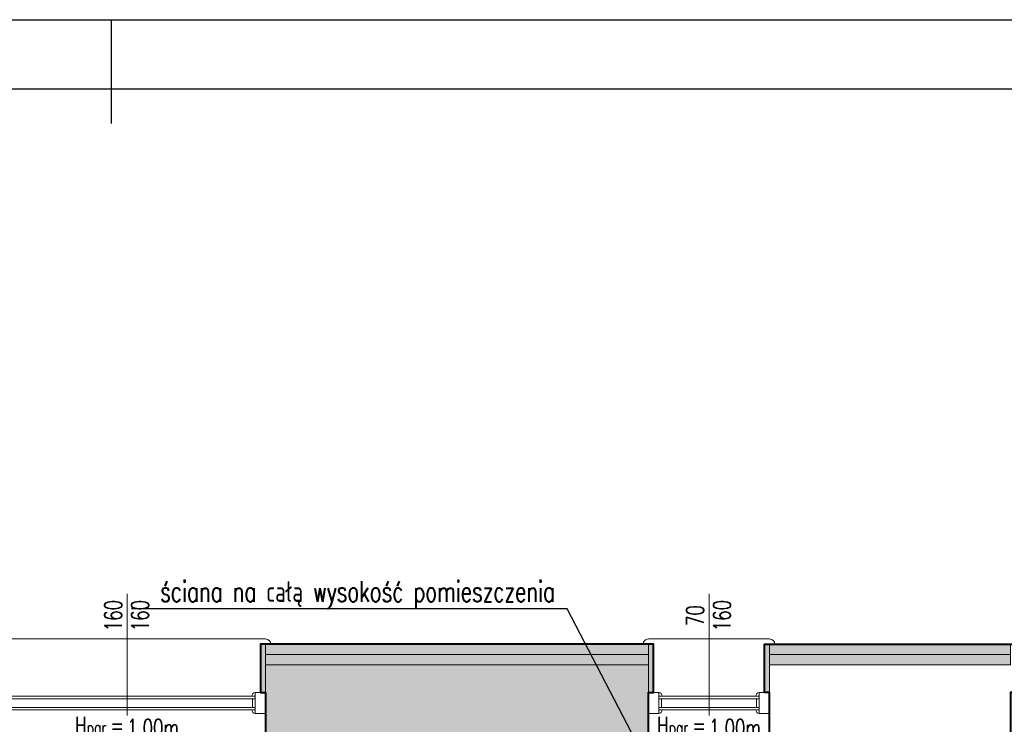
# Model space of a CAD drawing. Header units: millimetres. Extents: x 49320 to 60117, y -4209 to 20568.
# Tile 10 of 252: x 51368 to 51936, y -1646 to -1239. Entities that reach past the tile are written whole.
import ezdxf
from ezdxf import colors
from ezdxf.entities.mleader import LeaderData, LeaderLine
from ezdxf.enums import TextEntityAlignment as Align
from ezdxf.math import Vec2, Vec3

# ---------------------------------------------------------------- set-up
doc = ezdxf.new("R2010")
doc.units = ezdxf.units.MM
for name, color, linetype, lineweight, true_color in [('_AA opisy proj', 7, 'Continuous', 25, 0x0000fa), ('_HD-KRESKOWANIE_PEŁNE', 7, 'Continuous', 0, 0xbfbfbf), ('_HD-PRZEKRÓJ_BUDOWLANA', 7, 'Continuous', 40, 0x616161)]:
    doc.layers.add(name, color=color, linetype=linetype, lineweight=lineweight, true_color=true_color)
for name, color, linetype, lineweight in [('_HD-OCIEPLENIE', 251, 'BATTING', 0), ('_HD-OKNA', 251, 'Continuous', 0), ('_HD-OPISY', 251, 'Continuous', 0), ('_HD-SZKŁO_WIDOK', 251, 'Continuous', 18), ('_HD-TWORZYWA_SZTUCZNE_WIDOK', 251, 'Continuous', 18), ('M_Ramki do druku', 7, 'Continuous', 25), ('M_Ramki rysunków', 2, 'Continuous', 25)]:
    doc.layers.add(name, color=color, linetype=linetype, lineweight=lineweight)
doc.layers.add('M_Ramki markery', color=1, linetype='Continuous')
doc.layers.add('RAMKA', color=3, linetype='Continuous')
doc.styles.add('_HD_Romans', font='romans.shx', dxfattribs={"width": 0.7, "height": 18})
doc.styles.add('MCAD_TS', font='GENISO.SHX', dxfattribs={"width": 0.8})
doc.linetypes.add('BATTING', pattern='A,0.00254,-2.54,[134,ltypeshp.shx,S=2.54,R=0,X=-2.54,Y=0],-5.08,[134,ltypeshp.shx,S=2.54,R=180,X=2.54,Y=0],-2.54', length=10.16254)

# ---------------------------------------------------------------- blocks, each defined once
blk = doc.blocks.new('*U10')
at = {"layer": '_HD-OPISY'}
for p, q in [((80, -13), (80, 13.24)), ((80, -57), (80, -13))]:
    blk.add_line(p, q, dxfattribs=at)
at = {"layer": '_HD-SZKŁO_WIDOK'}
for p, q in [((154, 10), (6, 10)), ((154, 8.5), (6, 8.5)), ((154, 3.5), (6, 3.5)), ((154, 2), (6, 2))]:
    blk.add_line(p, q, dxfattribs=at)
at = {"layer": '_HD-TWORZYWA_SZTUCZNE_WIDOK'}
for p, q in [((0, 30), (80, 30)), ((80, 30), (160, 30)), ((0, 12), (6, 12)), ((6, 12), (6, 0)), ((160, 12), (154, 12)), ((154, 12), (154, 0)), ((7.5, 8.5), (7.5, 3.5)), ((152.5, 8.5), (152.5, 3.5)), ((0, 0), (6, 0)), ((160, 0), (154, 0)), ((0, -31), (80, -31)), ((160, -31), (80, -31))]:
    blk.add_line(p, q, dxfattribs=at)
for centre, radius, start, end in [((0, 27), 3, 90, 180), ((160, 27), 3, 0, 90), ((6, 10), 2, 0, 90), ((154, 10), 2, 90, 180), ((6, 2), 2, 270, 0), ((154, 2), 2, 180, 270), ((0, -28), 3, 180, 270), ((160, -28), 3, 270, 0)]:
    blk.add_arc(centre, radius, start, end, dxfattribs=at)
at = {"layer": '_HD-OPISY', "insert": (110, 20.24), "char_height": 10, "width": 33.4799, "attachment_point": 4, "rotation": 180, "style": '_HD_Romans'}
blk.add_mtext('\\pxql;H{\\H0.75x;par.}=', dxfattribs=at)
at = {"layer": '_HD-OPISY', "style": '_HD_Romans', "width": 0.7}
blk.add_attdef('PARAPET', text='', height=10, rotation=180, dxfattribs=at).set_placement((80, 20.24), align=Align.MIDDLE_LEFT)
blk.add_attdef('WYSOKOŚĆ', text='', height=10, rotation=270, dxfattribs=at).set_placement((77.5, -44.5), align=Align.TOP_CENTER)
blk.add_attdef('SZEROKOŚĆ', text='', height=10, rotation=270, dxfattribs=at).set_placement((80, -44.5), align=Align.BOTTOM_CENTER)
blk = doc.blocks.new('*U11')
at = {"layer": '_HD-OPISY'}
for p, q in [((35, -13), (35, 13.24)), ((35, -57), (35, -13))]:
    blk.add_line(p, q, dxfattribs=at)
at = {"layer": '_HD-SZKŁO_WIDOK'}
for p, q in [((64, 10), (6, 10)), ((64, 8.5), (6, 8.5)), ((64, 3.5), (6, 3.5)), ((64, 2), (6, 2))]:
    blk.add_line(p, q, dxfattribs=at)
at = {"layer": '_HD-TWORZYWA_SZTUCZNE_WIDOK'}
for p, q in [((0, 30), (35, 30)), ((35, 30), (70, 30)), ((0, 12), (6, 12)), ((6, 12), (6, 0)), ((70, 12), (64, 12)), ((64, 12), (64, 0)), ((7.5, 8.5), (7.5, 3.5)), ((62.5, 8.5), (62.5, 3.5)), ((0, 0), (6, 0)), ((70, 0), (64, 0)), ((0, -31), (35, -31)), ((70, -31), (35, -31))]:
    blk.add_line(p, q, dxfattribs=at)
for centre, radius, start, end in [((0, 27), 3, 90, 180), ((70, 27), 3, 0, 90), ((6, 10), 2, 0, 90), ((64, 10), 2, 90, 180), ((6, 2), 2, 270, 0), ((64, 2), 2, 180, 270), ((0, -28), 3, 180, 270), ((70, -28), 3, 270, 0)]:
    blk.add_arc(centre, radius, start, end, dxfattribs=at)
at = {"layer": '_HD-OPISY', "insert": (65, 20.24), "char_height": 10, "width": 33.4799, "attachment_point": 4, "rotation": 180, "style": '_HD_Romans'}
blk.add_mtext('\\pxql;H{\\H0.75x;par.}=', dxfattribs=at)
at = {"layer": '_HD-OPISY', "style": '_HD_Romans', "width": 0.7}
blk.add_attdef('PARAPET', text='', height=10, rotation=180, dxfattribs=at).set_placement((35, 20.24), align=Align.MIDDLE_LEFT)
blk.add_attdef('WYSOKOŚĆ', text='', height=10, rotation=270, dxfattribs=at).set_placement((32.5, -44.5), align=Align.TOP_CENTER)
blk.add_attdef('SZEROKOŚĆ', text='', height=10, rotation=270, dxfattribs=at).set_placement((35, -44.5), align=Align.BOTTOM_CENTER)
blk = doc.blocks.new('*U554')
at = {"layer": 'M_Ramki do druku'}
blk.add_line((210, 297), (210, 293), dxfattribs=at)
at = {"layer": 'M_Ramki markery'}
blk.add_line((210, 293), (210, 291), dxfattribs=at)
at = {"layer": 'M_Ramki rysunków', "color": 0, "linetype": 'ByBlock', "lineweight": -2}
blk.add_lwpolyline([(20, 4), (20, 293), (506, 293), (506, 4)], close=True, dxfattribs=at)
at = {"layer": 'M_Ramki do druku', "style": 'MCAD_TS', "width": 0.8}
for tag, p in [('KOMENTARZ', (11.543, 30.569)), ('RYSUNEK', (15.279, 30.569)), ('DATA', (19.016, 30.569))]:
    blk.add_attdef(tag, p, '', height=2, rotation=90, dxfattribs=at)

msp = doc.modelspace()

# ---------------------------------------------------------------- hatches: boundary and pattern name
at = {"layer": '_HD-KRESKOWANIE_PEŁNE', "ltscale": 3, "transparency": 33554687}
h = msp.add_hatch(color=256, dxfattribs=at)
h.dxf.hatch_style = 1
h.paths.add_polyline_path([(51691.58, -2295), (51739.01, -2295), (51739.01, -2307), (51722.83, -2307), (51707.83, -2307), (51691.58, -2307), (51680.08, -2307), (51680.08, -2301), (51680.08, -2295), (51683.58, -2295), (51683.58, -2205), (51679.58, -2205), (51677.58, -2205), (51597.58, -2205), (51591.58, -2205), (51591.58, -2295), (51597.08, -2295), (51597.08, -2301), (51597.08, -2307), (51591.58, -2307), (51591.58, -2311), (51546.58, -2311), (51546.58, -2307), (51459.58, -2307), (51459.58, -2301), (51459.58, -2295), (51549.58, -2295), (51549.58, -2109.16), (51549.58, -1812), (51564.58, -1812), (51564.58, -1655), (51512.58, -1655), (51509.58, -1655), (51509.58, -1640), (51509.58, -1628), (51506.58, -1628), (51506.58, -1600), (51509.58, -1600), (51512.58, -1600), (51591.58, -1600), (51727.58, -1600), (51730.58, -1600), (51733.58, -1600), (51733.58, -1628), (51730.58, -1628), (51730.58, -1640), (51730.58, -1655), (51727.58, -1655), (51722.58, -1655), (51722.57, -1655.05), (51714.57, -1655.05), (51714.58, -1655), (51591.58, -1655), (51591.58, -1734), (51591.58, -1744), (51591.58, -1823), (51591.58, -1833), (51591.58, -1870.39), (51591.58, -1897.26), (51591.58, -1907.26), (51591.58, -1912), (51591.58, -1933), (51591.58, -1942.26), (51591.58, -1945.75), (51591.58, -1968.06), (51591.58, -1977.26), (51591.58, -1982.26), (51591.58, -1987.26), (51591.58, -2001), (51659.58, -2001), (51659.58, -2008.44), (51659.58, -2011), (51659.58, -2055), (51659.58, -2067), (51659.58, -2109.16), (51659.58, -2168), (51679.58, -2168), (51691.58, -2168), (51691.58, -2180)])
at = {"layer": '_HD-KRESKOWANIE_PEŁNE', "transparency": 33554687}
h = msp.add_hatch(color=256, dxfattribs=at)
h.dxf.hatch_style = 1
h.paths.add_polyline_path([(51506.58, -1628), (51509.58, -1628), (51509.58, -1600), (51506.58, -1600)])
h = msp.add_hatch(color=256, dxfattribs=at)
h.dxf.hatch_style = 1
h.paths.add_polyline_path([(51506.58, -1628), (51509.58, -1628), (51509.58, -1600), (51506.58, -1600)])
h = msp.add_hatch(color=256, dxfattribs=at)
h.dxf.hatch_style = 1
h.paths.add_polyline_path([(51509.58, -1612), (51730.58, -1612), (51730.58, -1600), (51509.58, -1600)])
h = msp.add_hatch(color=256, dxfattribs=at)
h.dxf.hatch_style = 1
h.paths.add_polyline_path([(51730.58, -1628), (51733.58, -1628), (51733.58, -1600), (51730.58, -1600)])
h = msp.add_hatch(color=256, dxfattribs=at)
h.dxf.hatch_style = 1
h.paths.add_polyline_path([(51730.58, -1628), (51733.58, -1628), (51733.58, -1600), (51730.58, -1600)])
h = msp.add_hatch(color=256, dxfattribs=at)
h.dxf.hatch_style = 1
h.paths.add_polyline_path([(51797.58, -1628), (51800.58, -1628), (51800.58, -1600), (51797.58, -1600)])
h = msp.add_hatch(color=256, dxfattribs=at)
h.dxf.hatch_style = 1
h.paths.add_polyline_path([(51797.58, -1628), (51800.58, -1628), (51800.58, -1600), (51797.58, -1600)])
h = msp.add_hatch(color=256, dxfattribs=at)
h.dxf.hatch_style = 1
h.paths.add_polyline_path([(51800.58, -1612), (51939.58, -1612), (51939.58, -1600), (51800.58, -1600)])

# ---------------------------------------------------------------- linework, layer by layer
at = {"layer": '_HD-OCIEPLENIE', "ltscale": 0.58}
for points in [[(51509.58, -1606), (51730.58, -1606)], [(51800.58, -1606), (51939.58, -1606)]]:
    msp.add_lwpolyline(points, dxfattribs=at)
at = {"layer": '_HD-PRZEKRÓJ_BUDOWLANA', "ltscale": 1.5}
for points in [[(51730.58, -1655), (51730.58, -1628), (51733.58, -1628), (51733.58, -1600), (51506.58, -1600), (51506.58, -1628), (51509.58, -1628), (51509.58, -1655)], [(51872.58, -1655), (51872.58, -1655), (51800.58, -1655), (51800.58, -1628), (51797.58, -1628), (51797.58, -1600), (51942.58, -1600), (51942.58, -1628), (51939.58, -1628), (51939.58, -1655), (51872.58, -1655), (51872.58, -1655)]]:
    msp.add_lwpolyline(points, dxfattribs=at)
at = {"layer": '_HD-TWORZYWA_SZTUCZNE_WIDOK'}
for points in [[(51506.58, -1628), (51509.58, -1628), (51509.58, -1600), (51506.58, -1600)], [(51506.58, -1628), (51509.58, -1628), (51509.58, -1600), (51506.58, -1600)], [(51509.58, -1612), (51730.58, -1612), (51730.58, -1600), (51509.58, -1600)], [(51730.58, -1628), (51733.58, -1628), (51733.58, -1600), (51730.58, -1600)], [(51730.58, -1628), (51733.58, -1628), (51733.58, -1600), (51730.58, -1600)], [(51797.58, -1628), (51800.58, -1628), (51800.58, -1600), (51797.58, -1600)], [(51797.58, -1628), (51800.58, -1628), (51800.58, -1600), (51797.58, -1600)], [(51800.58, -1612), (51939.58, -1612), (51939.58, -1600), (51800.58, -1600)]]:
    msp.add_lwpolyline(points, close=True, dxfattribs=at)
at = {"layer": 'RAMKA', "color": 0, "ltscale": 0.8}
msp.add_lwpolyline([(49320.41, -1239.42), (54420.41, -1239.42), (54420.41, -4209.42), (49320.41, -4209.42)], close=True, dxfattribs=at)

# ---------------------------------------------------------------- block references
at = {"color": 0, "xscale": 10, "yscale": 10, "zscale": 10}
msp.add_blockref('*U554', (49320.41, -4209.42), dxfattribs=at)
at = {"layer": '_HD-OKNA', "rotation": 180}
for name, p, values in [('*U10', (51509.58, -1628), {'SZEROKOŚĆ': '160', 'WYSOKOŚĆ': '160', 'PARAPET': '1,00m'}), ('*U11', (51800.58, -1628), {'SZEROKOŚĆ': '70', 'WYSOKOŚĆ': '160', 'PARAPET': '1,00m'}), ('*U11', (51800.58, -1628), {'SZEROKOŚĆ': '70', 'WYSOKOŚĆ': '160', 'PARAPET': '1,00m'})]:
    msp.add_blockref(name, p, dxfattribs=at).add_auto_attribs(values)

# ---------------------------------------------------------------- leaders
at = {"layer": '_AA opisy proj', "ltscale": 3}
ml = msp.add_multileader_mtext('Standard', dxfattribs=at)
ml.set_content('ściana na całą wysokość pomieszczenia', color=256, style='_HD_Romans')
ml.set_leader_properties(color=256, linetype='ByLayer', lineweight=-1)
ml.build(insert=Vec2(0, 0))
ml.multileader.update_dxf_attribs({"text_left_attachment_type": 6, "text_right_attachment_type": 6, "dogleg_length": 2, "arrow_head_size": 7.5})
ctx = ml.context
ctx.base_point, ctx.char_height, ctx.arrow_head_size, ctx.landing_gap_size, ctx.plane_origin = Vec3(51508.82, -1579.58), 12, 7.5, 5, Vec3(51726.77, -1662.45)
ctx.left_attachment, ctx.right_attachment, ctx.text_align_type, ctx.attachment_type = 6, 6, 2, 2
notes = []
notes.append((ctx, [(0, (1, 1, 0), (51683.62, -1579.58), (-1, 0), 2, [(0, [(51726.77, -1662.45)], 0, [])])]))
ctx.mtext.insert, ctx.mtext.width, ctx.mtext.alignment, ctx.mtext.flow_direction = Vec3(51676.62, -1563.58), 249.6189, 3, 5
for ctx, leaders in notes:
    for number, flags, end, landing, length, lines in leaders:
        leader = LeaderData()
        leader.index, (leader.has_last_leader_line, leader.has_dogleg_vector, leader.attachment_direction) = number, flags
        leader.last_leader_point, leader.dogleg_vector, leader.dogleg_length = Vec3(end), Vec3(landing), length
        for number, points, colour, breaks in lines:
            line = LeaderLine()
            line.index, line.vertices, line.color, line.breaks = number, Vec3.list(points), colors.encode_raw_color(colour), breaks
            leader.lines.append(line)
        ctx.leaders.append(leader)

doc.saveas('drawing.dxf')
